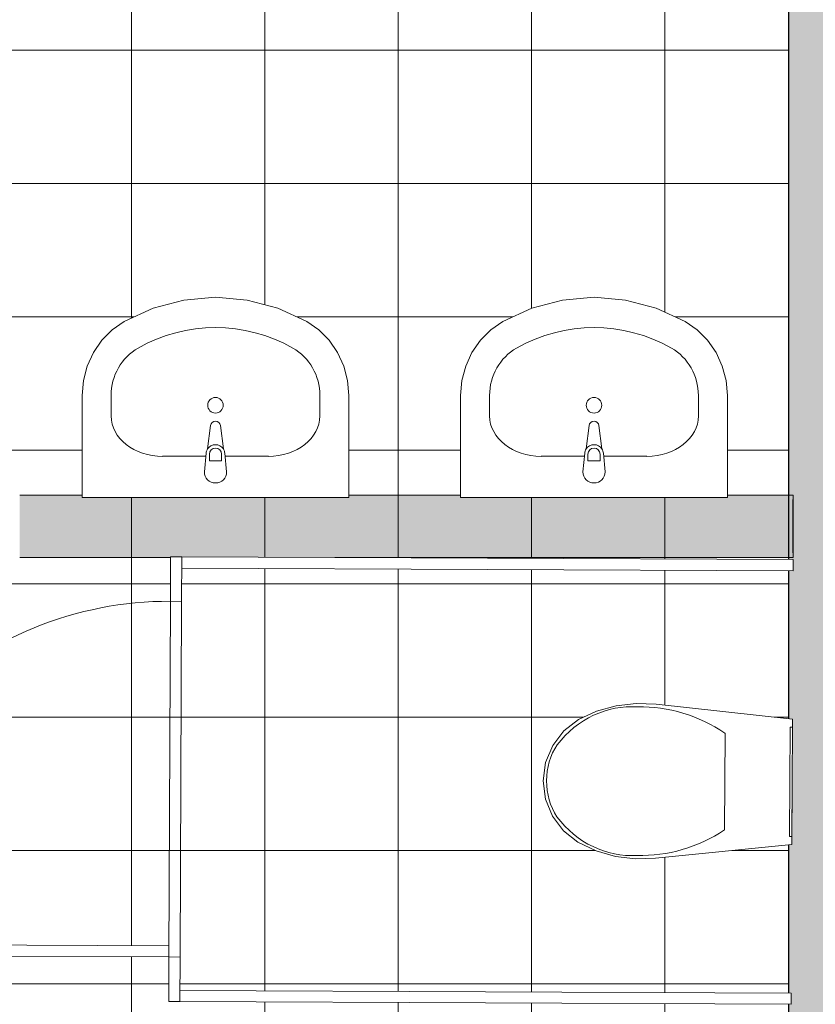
# Model space of a CAD drawing. Header units: millimetres. Extents: x 7523222 to 7571998, y 5751973 to 5786624.
# Tile 12 of 54: x 7549791 to 7551581, y 5761636 to 5763851. Entities that reach past the tile are written whole.
import ezdxf

# ---------------------------------------------------------------- set-up
doc = ezdxf.new("R2010")
doc.units = ezdxf.units.MM
doc.header["$MEASUREMENT"] = 0
doc.linetypes.add('Wipeout_Contour', pattern=[1000, 0, -1000])
for name, color, linetype in [('Nowe_2025-08-14 Strefy', 7, 'Continuous'), ('Nowe_220-A Ściany wewnętrzne', 7, 'Continuous'), ('Nowe_299-A Wymiary opisy PB', 7, 'Continuous'), ('Nowe_320-W Umeblowanie', 7, 'Continuous')]:
    doc.layers.add(name, color=color, linetype=linetype)
for name, color, linetype, lineweight, true_color in [('Nowe_2025-08-14 Strefy_Nr_pióra__102', 7, 'Continuous', 5, 0xcccccc), ('Nowe_299-A Wymiary opisy PB_Nr_pióra__45', 7, 'Continuous', 15, 0x40a5ff), ('Nowe_299-A Wymiary opisy PB_Nr_pióra__85', 7, 'Continuous', 13, 0x80c2ff)]:
    doc.layers.add(name, color=color, linetype=linetype, lineweight=lineweight, true_color=true_color)
for name, color, linetype, lineweight in [('Nowe_220-A Ściany wewnętrzne_Nr_pióra__21', 7, 'Continuous', 25), ('Nowe_220-A Ściany wewnętrzne_Nr_pióra__27', 7, 'Continuous', 25), ('Nowe_220-A Ściany wewnętrzne_Nr_pióra__47', 7, 'Continuous', 15), ('Nowe_299-A Wymiary opisy PB_Nr_pióra__6', 5, 'Continuous', 13), ('Nowe_320-W Umeblowanie_Nr_pióra__2', 8, 'Continuous', 13), ('Nowe_Metryczki pomieszczeń Archicada_Nr_pióra__6', 5, 'Continuous', 13)]:
    doc.layers.add(name, color=color, linetype=linetype, lineweight=lineweight)
doc.styles.add('STYL_AUTOMATYCZNY_1', font='arial.ttf')
doc.styles.add('STYL_AUTOMATYCZNY_2', font='arial.ttf')
doc.dimstyles.new('STYL_AUTOMATYCZNY__1', dxfattribs={"dimtxt": 200, "dimasz": 95, "dimexe": 0.18, "dimexo": 0.0625, "dimgap": 0, "dimtad": 1, "dimdec": 1, "dimlfac": 0.1, "dimzin": 0, "dimdsep": 46, "dimtxsty": 'STYL_AUTOMATYCZNY_2', "dimblk": 'ARROWHEAD_2', "dimblk1": 'ARROWHEAD_2', "dimblk2": 'ARROWHEAD_2', "dimcen": 0.09, "dimclrd": 256, "dimclre": 256, "dimclrt": 5, "dimadec": 1, "dimazin": 0, "dimtfac": 1, "dimtdec": 4, "dimtmove": 0, "dimatfit": 3, "dimfxl": 0, "dimtolj": 1, "dimtzin": 0, "dimarcsym": 0})
doc.dimstyles.new('STYL_AUTOMATYCZNY__2', dxfattribs={"dimtxt": 200, "dimasz": 95, "dimexe": 0.18, "dimexo": 0.0625, "dimgap": 0, "dimtad": 1, "dimtih": 1, "dimtoh": 1, "dimdec": 1, "dimlfac": 0.1, "dimzin": 0, "dimdsep": 46, "dimtxsty": 'STYL_AUTOMATYCZNY_2', "dimblk": 'ARROWHEAD_2', "dimblk1": 'ARROWHEAD_2', "dimblk2": 'ARROWHEAD_2', "dimcen": 0.09, "dimclrd": 256, "dimclre": 256, "dimclrt": 5, "dimadec": 1, "dimazin": 0, "dimtfac": 1, "dimtdec": 4, "dimtmove": 0, "dimatfit": 3, "dimfxl": 0, "dimtolj": 1, "dimtzin": 0, "dimarcsym": 0})
doc.dimstyles.new('STYL_AUTOMATYCZNY__3', dxfattribs={"dimtxt": 200, "dimasz": 95, "dimexe": 0.18, "dimexo": 0.0625, "dimgap": 0, "dimtad": 1, "dimtih": 1, "dimtoh": 1, "dimdec": 1, "dimlfac": 0.1, "dimzin": 0, "dimdsep": 46, "dimtxsty": 'STYL_AUTOMATYCZNY_2', "dimblk": 'ARROWHEAD_2', "dimblk1": 'ARROWHEAD_2', "dimblk2": 'ARROWHEAD_2', "dimcen": 0.09, "dimclrd": 256, "dimclre": 256, "dimclrt": 5, "dimadec": 1, "dimazin": 0, "dimtfac": 1, "dimtdec": 4, "dimtmove": 2, "dimatfit": 3, "dimfxl": 0, "dimtolj": 1, "dimtzin": 0, "dimarcsym": 0})

# ---------------------------------------------------------------- blocks, each defined once
blk = doc.blocks.new('WC męskie__4', base_point=(7550577.7, 5764251.5))
at = {"color": 254, "linetype": 'Wipeout_Contour', "lineweight": 0, "ltscale": 37992665.38777174}
blk.add_wipeout([(7548791.1, 5765041.4), (7548791.1, 5760635.6), (7551520.5, 5760635.6), (7551520.5, 5765041.4)], dxfattribs=at).dxf.layer = 'Nowe_2025-08-14 Strefy'
at = {"layer": 'Nowe_2025-08-14 Strefy_Nr_pióra__102', "linetype": 'Continuous', "lineweight": 5, "true_color": 0xcccccc}
h = blk.add_hatch(dxfattribs=at)
h.set_pattern_fill('Siatka_30x30', color=254, style=0, pattern_type=2)
h.set_pattern_definition([(0, (6982742.06, 5361781.85), (0, 300), []), (90, (6982742.06, 5361781.85), (-300, 0), [])])
h.paths.add_polyline_path([(7548791.1, 5765041.4), (7548791.1, 5760635.6), (7551520.5, 5760635.6), (7551520.5, 5765041.4)])
at = {"layer": 'Nowe_Metryczki pomieszczeń Archicada_Nr_pióra__6', "color": 5, "lineweight": 13, "attachment_point": 1}
for s, insert, char_height, style in [('\\A1;{\\pql;\\pt0,600;\\fArial|b1|i0|c238|p0;\\W1.000000;WC męskie\\fArial|b1|i0|c238|p0;\\W1.000000;\\A1{\\H.66x;\\S^  ;}\\fArial|b1|i0|c238|p0;\\W1.000000;\\fArial|b1|i0|c238|p0;\\W1.000000;\\A1{\\H.66x;\\S^  ;}}', (7549846, 5764598.7), 200, 'STYL_AUTOMATYCZNY_1'), ('\\A1;{\\pql;\\pt0,4600;\\fArial|b0|i0|c238|p0;\\W1.000000;12\\fArial|b0|i0|c238|p0;\\W1.000000;\\A1{\\H.66x;\\S^  ;}\\fArial|b0|i0|c238|p0;\\W1.000000; m\\fArial|b0|i0|c238|p0;\\W1.000000;\\A1{\\H.66x;\\S2^  ;}}', (7549946, 5764257.3), 300, 'STYL_AUTOMATYCZNY_2')]:
    blk.add_mtext(s, dxfattribs=dict(at, insert=insert, char_height=char_height, style=style))
blk = doc.blocks.new('Ściana_2', base_point=(7551530.5, 5762641.3))
at = {"layer": 'Nowe_220-A Ściany wewnętrzne', "linetype": 'Continuous', "lineweight": 0, "true_color": 0x000000}
for points in [[(7549791.1, 5762771.3), (7551530.5, 5762771.3), (7551530.5, 5762781.3), (7549791.1, 5762781.3)], [(7549791.1, 5762771.3), (7549791.1, 5762666.3), (7549791.1, 5762651.3), (7551530.5, 5762651.3), (7551530.5, 5762771.3)], [(7549791.1, 5762651.3), (7549791.1, 5762641.3), (7551530.5, 5762641.3), (7551530.5, 5762651.3)]]:
    blk.add_hatch(color=18, dxfattribs=at).paths.add_polyline_path(points)
at = {"layer": 'Nowe_220-A Ściany wewnętrzne_Nr_pióra__27', "color": 7, "linetype": 'Continuous', "lineweight": 25, "flags": 128}
blk.add_lwpolyline([(7551530.5, 5762651.3), (7551530.5, 5762771.3)], dxfattribs=at)
at = {"layer": 'Nowe_220-A Ściany wewnętrzne_Nr_pióra__47', "color": 7, "linetype": 'Continuous', "lineweight": 15, "flags": 128}
for points in [[(7551530.5, 5762781.3), (7549791.1, 5762781.3)], [(7551530.5, 5762771.3), (7551530.5, 5762781.3)], [(7549791.1, 5762641.3), (7551530.5, 5762641.3)], [(7551530.5, 5762641.3), (7551530.5, 5762651.3)]]:
    blk.add_lwpolyline(points, dxfattribs=at)
blk = doc.blocks.new('Ściana_3', base_point=(7551640.5, 5779142.3))
at = {"layer": 'Nowe_220-A Ściany wewnętrzne', "linetype": 'Continuous', "lineweight": 0, "true_color": 0x000000}
blk.add_hatch(color=18, dxfattribs=at).paths.add_polyline_path([(7551520.5, 5760542.3), (7551760.5, 5760542.3), (7551760.5, 5773355.3), (7551520.5, 5773355.3)])
at = {"layer": 'Nowe_220-A Ściany wewnętrzne_Nr_pióra__21', "color": 7, "linetype": 'Continuous', "lineweight": 25, "flags": 128}
blk.add_lwpolyline([(7551520.5, 5765041.4), (7551520.5, 5760542.3)], dxfattribs=at)
blk = doc.blocks.new('Kabina Sanitariatu 27[12]', base_point=(7550126.1, 5761642.4))
at = {"color": 254, "linetype": 'Wipeout_Contour', "lineweight": 0, "ltscale": 37992025.92769197}
blk.add_wipeout([(7550130.5, 5762642.4), (7550130.1, 5762542.4), (7550155.1, 5762542.3), (7550155.5, 5762642.3)], dxfattribs=at).dxf.layer = 'Nowe_320-W Umeblowanie'
at = {"color": 254, "linetype": 'Wipeout_Contour', "lineweight": 0, "ltscale": 180471673.3713705}
blk.add_wipeout([(7551130.8, 5761968.6), (7551175.7, 5761962.9), (7551221, 5761964.3), (7551527.7, 5761995.3), (7551528.9, 5762277.2), (7551222.5, 5762311), (7551177.3, 5762312.7), (7551132.3, 5762307.4), (7551088.7, 5762295.2), (7551047.6, 5762276.4), (7551014.9, 5762250.9), (7550989.8, 5762218), (7550973.9, 5762179.8), (7550968.3, 5762138.7), (7550973.6, 5762097.7), (7550989.1, 5762059.3), (7551013.9, 5762026.1), (7551046.4, 5762000.4), (7551087.4, 5761981.2)], dxfattribs=at).dxf.layer = 'Nowe_320-W Umeblowanie'
at = {"color": 254, "linetype": 'Wipeout_Contour', "lineweight": 0, "ltscale": 37989829.32156636}
blk.add_wipeout([(7550126.6, 5761742.4), (7550126.1, 5761642.4), (7550151.1, 5761642.3), (7550151.6, 5761742.3)], dxfattribs=at).dxf.layer = 'Nowe_320-W Umeblowanie'
at = {"layer": 'Nowe_320-W Umeblowanie_Nr_pióra__2', "color": 8, "linetype": 'Continuous', "lineweight": 13}
for p, q in [((7550151.6, 5761742.3), (7550155.1, 5762542.3)), ((7551377.4, 5762245.9), (7551376.9, 5762136.9)), ((7551376.9, 5762136.9), (7551376.4, 5762028))]:
    blk.add_line(p, q, dxfattribs=at)
at = {"layer": 'Nowe_320-W Umeblowanie_Nr_pióra__2', "color": 8, "linetype": 'Continuous', "lineweight": 13, "flags": 128}
for points in [[(7550130.5, 5762642.4), (7550155.5, 5762642.3), (7550155.1, 5762542.3), (7550130.1, 5762542.4)], [(7551130.8, 5761968.6), (7551087.4, 5761981.2), (7551046.4, 5762000.4), (7551013.9, 5762026.1), (7550989.1, 5762059.3), (7550973.6, 5762097.7), (7550968.3, 5762138.7), (7550973.9, 5762179.8), (7550989.8, 5762218), (7551014.9, 5762250.9), (7551047.6, 5762276.4), (7551088.7, 5762295.2), (7551132.3, 5762307.4), (7551177.3, 5762312.7), (7551222.5, 5762311), (7551528.9, 5762277.2), (7551527.7, 5761995.3), (7551221, 5761964.3), (7551175.7, 5761962.9)], [(7550126.6, 5761742.4), (7550151.6, 5761742.3), (7550151.1, 5761642.3), (7550126.1, 5761642.4)]]:
    blk.add_lwpolyline(points, close=True, dxfattribs=at)
at = {"layer": 'Nowe_320-W Umeblowanie_Nr_pióra__2', "color": 8, "linetype": 'Continuous', "lineweight": 13}
for centre, major_axis, start_param, end_param in [((7551167.2, 5762048.4), (1.1, 256.9), 6.227458, 7.128046), ((7551187.7, 5761879.7), (1.9, 425.2), 5.753783, 6.306803), ((7551097.2, 5762137.4), (0.6, 138.5), 0.938292, 1.564935), ((7551097.2, 5762139), (0.6, 138.5), 1.576657, 2.203301), ((7551168, 5762227.3), (1.1, 256.9), 2.296735, 3.197324), ((7551190, 5762395.9), (1.9, 425.2), 3.117977, 3.670997)]:
    blk.add_ellipse(centre, major_axis=major_axis, ratio=0.875546, start_param=start_param, end_param=end_param, dxfattribs=at)
at = {"color": 254, "linetype": 'Wipeout_Contour', "lineweight": 0, "ltscale": 37994335.82417633}
blk.add_wipeout([(7551530.5, 5762636.3), (7550155.5, 5762642.3), (7550155.4, 5762617.3), (7551530.4, 5762611.3)], dxfattribs=at).dxf.layer = 'Nowe_320-W Umeblowanie'
at = {"color": 254, "linetype": 'Wipeout_Contour', "lineweight": 0, "ltscale": 37995316.93550659}
blk.add_wipeout([(7551528.9, 5762259.3), (7551523.9, 5762259.3), (7551522.8, 5762013.3), (7551527.8, 5762013.3)], dxfattribs=at).dxf.layer = 'Nowe_320-W Umeblowanie'
at = {"color": 254, "linetype": 'Wipeout_Contour', "lineweight": 0, "ltscale": 37988674.60130264}
blk.add_wipeout([(7550126.6, 5761742.4), (7550126.7, 5761767.4), (7549326.7, 5761770.9), (7549326.6, 5761745.9)], dxfattribs=at).dxf.layer = 'Nowe_320-W Umeblowanie'
at = {"color": 254, "linetype": 'Wipeout_Contour', "lineweight": 0, "ltscale": 37991956.30648185}
blk.add_wipeout([(7551526.2, 5761661.3), (7550151.3, 5761667.3), (7550151.1, 5761642.3), (7551526.1, 5761636.3)], dxfattribs=at).dxf.layer = 'Nowe_320-W Umeblowanie'
at = {"layer": 'Nowe_320-W Umeblowanie_Nr_pióra__2', "color": 8, "linetype": 'Continuous', "lineweight": 13}
blk.add_line((7550126.6, 5761742.4), (7550130.1, 5762542.4), dxfattribs=at)
at = {"layer": 'Nowe_320-W Umeblowanie_Nr_pióra__2', "color": 8, "linetype": 'Continuous', "lineweight": 13, "flags": 128}
for points in [[(7551530.5, 5762636.3), (7551530.4, 5762611.3), (7550155.4, 5762617.3), (7550155.5, 5762642.3)], [(7551528.9, 5762259.3), (7551527.8, 5762013.3), (7551522.8, 5762013.3), (7551523.9, 5762259.3)], [(7550126.6, 5761742.4), (7549326.6, 5761745.9), (7549326.7, 5761770.9), (7550126.7, 5761767.4)], [(7551526.2, 5761661.3), (7551526.1, 5761636.3), (7550151.1, 5761642.3), (7550151.3, 5761667.3)]]:
    blk.add_lwpolyline(points, close=True, dxfattribs=at)
at = {"layer": 'Nowe_320-W Umeblowanie_Nr_pióra__2', "color": 8, "linetype": 'Continuous', "lineweight": 13}
blk.add_arc((7550126.6, 5761742.4), 800, 89.7486, 179.7486, dxfattribs=at)
blk = doc.blocks.new('Umywalka 27[35]', base_point=(7550231.4, 5762776.3))
at = {"color": 254, "linetype": 'Wipeout_Contour', "lineweight": 0, "ltscale": 199466006.5397902}
blk.add_wipeout([(7549931.4, 5762776.3), (7550531.4, 5762776.3), (7550531.4, 5763005.4), (7550528.5, 5763039.1), (7550519.9, 5763071.7), (7550505.9, 5763102.2), (7550486.9, 5763129.7), (7550463.6, 5763153.1), (7550436.6, 5763171.9), (7550371.4, 5763201.8), (7550302.4, 5763220.1), (7550231.4, 5763226.3), (7550160.5, 5763220.1), (7550091.4, 5763201.8), (7550026.3, 5763171.9), (7549999.3, 5763153.1), (7549975.9, 5763129.7), (7549956.9, 5763102.2), (7549942.9, 5763071.7), (7549934.3, 5763039.1), (7549931.4, 5763005.4)], dxfattribs=at).dxf.layer = 'Nowe_320-W Umeblowanie'
at = {"layer": 'Nowe_320-W Umeblowanie_Nr_pióra__2', "color": 8, "linetype": 'Continuous', "lineweight": 13}
for p, q in [((7549996.6, 5762959.5), (7549996.6, 5763005.4)), ((7550466.2, 5762959.5), (7550466.2, 5763005.4)), ((7550350.3, 5762868.6), (7550112.6, 5762868.6))]:
    blk.add_line(p, q, dxfattribs=at)
at = {"layer": 'Nowe_320-W Umeblowanie_Nr_pióra__2', "color": 8, "linetype": 'Continuous', "lineweight": 13, "flags": 128}
blk.add_lwpolyline([(7549931.4, 5762776.3), (7549931.4, 5763005.4), (7549934.3, 5763039.1), (7549942.9, 5763071.7), (7549956.9, 5763102.2), (7549975.9, 5763129.7), (7549999.3, 5763153.1), (7550026.3, 5763171.9), (7550091.4, 5763201.8), (7550160.5, 5763220.1), (7550231.4, 5763226.3), (7550302.4, 5763220.1), (7550371.4, 5763201.8), (7550436.6, 5763171.9), (7550463.6, 5763153.1), (7550486.9, 5763129.7), (7550505.9, 5763102.2), (7550519.9, 5763071.7), (7550528.5, 5763039.1), (7550531.4, 5763005.4), (7550531.4, 5762776.3)], close=True, dxfattribs=at)
at = {"layer": 'Nowe_320-W Umeblowanie_Nr_pióra__2', "color": 8, "linetype": 'Continuous', "lineweight": 13}
blk.add_circle((7550231.4, 5762983.4), 17.5, dxfattribs=at)
for centre, major_axis, ratio, start_param, end_param in [((7550231.4, 5762776.3), (0, 381.8), 0.956522, 5.78621, 6.78016), ((7550112.6, 5763005.4), (0, 121.2), 0.956522, 0.496975, 1.570796), ((7550350.3, 5763005.4), (0, 121.2), 0.956522, 4.712389, 5.78621), ((7550112.7, 5762959.5), (116.1, 0), 0.783646, 3.141593, 4.712389), ((7550350.1, 5762959.5), (116.1, 0), 0.783646, 4.712389, 6.283185)]:
    blk.add_ellipse(centre, major_axis=major_axis, ratio=ratio, start_param=start_param, end_param=end_param, dxfattribs=at)
at = {"color": 254, "linetype": 'Wipeout_Contour', "lineweight": 0, "ltscale": 208961560.6256756}
blk.add_wipeout([(7550206.4, 5762833.6), (7550206.4, 5762833.6), (7550213.8, 5762815.9), (7550231.4, 5762808.6), (7550249.1, 5762815.9), (7550256.4, 5762833.6), (7550256.4, 5762833.6), (7550252.4, 5762875.5), (7550252.4, 5762875.5), (7550249.2, 5762885.1), (7550249.2, 5762885.1), (7550242.5, 5762938), (7550242.5, 5762938), (7550238.8, 5762945), (7550231.4, 5762947.8), (7550224, 5762945), (7550220.3, 5762938), (7550220.3, 5762938), (7550213.7, 5762885.1), (7550213.7, 5762885.1), (7550210.4, 5762875.5), (7550210.4, 5762875.5)], dxfattribs=at).dxf.layer = 'Nowe_320-W Umeblowanie'
at = {"layer": 'Nowe_320-W Umeblowanie_Nr_pióra__2', "color": 8, "linetype": 'Continuous', "lineweight": 13}
for p, q in [((7550217.8, 5762873.4), (7550217.8, 5762858.5)), ((7550245, 5762858.5), (7550245, 5762873.4)), ((7550217.8, 5762858.5), (7550245, 5762858.5))]:
    blk.add_line(p, q, dxfattribs=at)
at = {"layer": 'Nowe_320-W Umeblowanie_Nr_pióra__2', "color": 8, "linetype": 'Continuous', "lineweight": 13, "flags": 128}
blk.add_lwpolyline([(7550206.4, 5762833.6), (7550210.4, 5762875.5, -0.12102), (7550213.7, 5762885.1), (7550220.3, 5762938, -0.882566), (7550242.5, 5762938), (7550249.2, 5762885.1, -0.12102), (7550252.4, 5762875.5), (7550256.4, 5762833.6, -1)], format="xyb", close=True, dxfattribs=at)
at = {"layer": 'Nowe_320-W Umeblowanie_Nr_pióra__2', "color": 8, "linetype": 'Continuous', "lineweight": 13}
for centre, radius, start, end in [((7550231.4, 5762873.6), 21.1, 32.771, 147.229), ((7550231.4, 5762873.4), 13.6, 0, 180)]:
    blk.add_arc(centre, radius, start, end, dxfattribs=at)
blk = doc.blocks.new('Umywalka 27[36]', base_point=(7551082.8, 5762776.3))
at = {"color": 254, "linetype": 'Wipeout_Contour', "lineweight": 0, "ltscale": 199480218.3284923}
blk.add_wipeout([(7550782.8, 5762776.3), (7551382.8, 5762776.3), (7551382.8, 5763005.4), (7551379.9, 5763039.1), (7551371.3, 5763071.7), (7551357.3, 5763102.2), (7551338.3, 5763129.7), (7551314.9, 5763153.1), (7551288, 5763171.9), (7551222.8, 5763201.8), (7551153.7, 5763220.1), (7551082.8, 5763226.3), (7551011.8, 5763220.1), (7550942.8, 5763201.8), (7550877.6, 5763171.9), (7550850.6, 5763153.1), (7550827.3, 5763129.7), (7550808.3, 5763102.2), (7550794.3, 5763071.7), (7550785.7, 5763039.1), (7550782.8, 5763005.4)], dxfattribs=at).dxf.layer = 'Nowe_320-W Umeblowanie'
at = {"layer": 'Nowe_320-W Umeblowanie_Nr_pióra__2', "color": 8, "linetype": 'Continuous', "lineweight": 13}
for p, q in [((7550848, 5762959.5), (7550848, 5763005.4)), ((7551317.6, 5762959.5), (7551317.6, 5763005.4)), ((7551201.6, 5762868.6), (7550964, 5762868.6))]:
    blk.add_line(p, q, dxfattribs=at)
at = {"layer": 'Nowe_320-W Umeblowanie_Nr_pióra__2', "color": 8, "linetype": 'Continuous', "lineweight": 13, "flags": 128}
blk.add_lwpolyline([(7550782.8, 5762776.3), (7550782.8, 5763005.4), (7550785.7, 5763039.1), (7550794.3, 5763071.7), (7550808.3, 5763102.2), (7550827.3, 5763129.7), (7550850.6, 5763153.1), (7550877.6, 5763171.9), (7550942.8, 5763201.8), (7551011.8, 5763220.1), (7551082.8, 5763226.3), (7551153.7, 5763220.1), (7551222.8, 5763201.8), (7551288, 5763171.9), (7551314.9, 5763153.1), (7551338.3, 5763129.7), (7551357.3, 5763102.2), (7551371.3, 5763071.7), (7551379.9, 5763039.1), (7551382.8, 5763005.4), (7551382.8, 5762776.3)], close=True, dxfattribs=at)
at = {"layer": 'Nowe_320-W Umeblowanie_Nr_pióra__2', "color": 8, "linetype": 'Continuous', "lineweight": 13}
blk.add_circle((7551082.8, 5762983.4), 17.5, dxfattribs=at)
for centre, major_axis, ratio, start_param, end_param in [((7551082.8, 5762776.3), (0, 381.8), 0.956522, 5.78621, 6.78016), ((7550963.9, 5763005.4), (0, 121.2), 0.956522, 0.496975, 1.570796), ((7551201.6, 5763005.4), (0, 121.2), 0.956522, 4.712389, 5.78621), ((7550964.1, 5762959.5), (116.1, 0), 0.783646, 3.141593, 4.712389), ((7551201.5, 5762959.5), (116.1, 0), 0.783646, 4.712389, 6.283185)]:
    blk.add_ellipse(centre, major_axis=major_axis, ratio=ratio, start_param=start_param, end_param=end_param, dxfattribs=at)
at = {"color": 254, "linetype": 'Wipeout_Contour', "lineweight": 0, "ltscale": 208976449.367646}
blk.add_wipeout([(7551057.8, 5762833.6), (7551057.8, 5762833.6), (7551065.1, 5762815.9), (7551082.8, 5762808.6), (7551100.5, 5762815.9), (7551107.8, 5762833.6), (7551107.8, 5762833.6), (7551103.8, 5762875.5), (7551103.8, 5762875.5), (7551100.5, 5762885.1), (7551100.5, 5762885.1), (7551093.9, 5762938), (7551093.9, 5762938), (7551090.2, 5762945), (7551082.8, 5762947.8), (7551075.4, 5762945), (7551071.7, 5762938), (7551071.7, 5762938), (7551065.1, 5762885.1), (7551065.1, 5762885.1), (7551061.8, 5762875.5), (7551061.8, 5762875.5)], dxfattribs=at).dxf.layer = 'Nowe_320-W Umeblowanie'
at = {"layer": 'Nowe_320-W Umeblowanie_Nr_pióra__2', "color": 8, "linetype": 'Continuous', "lineweight": 13}
for p, q in [((7551069.2, 5762873.4), (7551069.2, 5762858.5)), ((7551096.4, 5762858.5), (7551096.4, 5762873.4)), ((7551069.2, 5762858.5), (7551096.4, 5762858.5))]:
    blk.add_line(p, q, dxfattribs=at)
at = {"layer": 'Nowe_320-W Umeblowanie_Nr_pióra__2', "color": 8, "linetype": 'Continuous', "lineweight": 13, "flags": 128}
blk.add_lwpolyline([(7551057.8, 5762833.6), (7551061.8, 5762875.5, -0.12102), (7551065.1, 5762885.1), (7551071.7, 5762938, -0.882566), (7551093.9, 5762938), (7551100.5, 5762885.1, -0.12102), (7551103.8, 5762875.5), (7551107.8, 5762833.6, -1)], format="xyb", close=True, dxfattribs=at)
at = {"layer": 'Nowe_320-W Umeblowanie_Nr_pióra__2', "color": 8, "linetype": 'Continuous', "lineweight": 13}
for centre, radius, start, end in [((7551082.8, 5762873.6), 21.1, 32.771, 147.229), ((7551082.8, 5762873.4), 13.6, 0, 180)]:
    blk.add_arc(centre, radius, start, end, dxfattribs=at)
blk = doc.blocks.new('*D137', base_point=(6982742.1, 5361781.8))
at = {"layer": 'Nowe_299-A Wymiary opisy PB_Nr_pióra__45', "color": 161, "linetype": 'Continuous', "lineweight": 15, "true_color": 0x40a5ff}
for p, q in [((7558843.2, 5779071.7), (7558968.2, 5778999.5)), ((7558843.2, 5760671.7), (7558968.2, 5760599.5))]:
    blk.add_line(p, q, dxfattribs=at)
at = {"layer": 'Nowe_299-A Wymiary opisy PB_Nr_pióra__85', "color": 151, "linetype": 'Continuous', "lineweight": 13, "true_color": 0x80c2ff}
for p, q in [((7558999.4, 5779035.6), (7558811.9, 5779035.6)), ((7558905.7, 5760635.6), (7558905.7, 5779035.6)), ((7558999.4, 5760635.6), (7558811.9, 5760635.6))]:
    blk.add_line(p, q, dxfattribs=at)
at = {"layer": 'Nowe_299-A Wymiary opisy PB_Nr_pióra__6', "color": 5, "lineweight": 13, "insert": (7558865.7, 5769492.4), "char_height": 200, "attachment_point": 7, "rotation": 90, "style": 'STYL_AUTOMATYCZNY_2'}
blk.add_mtext('\\A1;{\\pql;\\fArial|b0|i0|c238|p0;\\W1.000000;1\xa0840}', dxfattribs=at)
blk = doc.blocks.new('ARROWHEAD_2')
at = {"color": 0, "linetype": 'Continuous', "lineweight": 0}
for p, q in [((-0.378, -0.655), (0.378, 0.655)), ((0, 0), (-1, 0))]:
    blk.add_line(p, q, dxfattribs=at)
blk = doc.blocks.new('*D139', base_point=(6982742.1, 5361781.8))
at = {"layer": 'Nowe_299-A Wymiary opisy PB_Nr_pióra__45', "color": 161, "linetype": 'Continuous', "lineweight": 15, "true_color": 0x40a5ff}
for p, q in [((7558375.2, 5763781.4), (7558500.2, 5763709.3)), ((7558375.2, 5760671.7), (7558500.2, 5760599.5))]:
    blk.add_line(p, q, dxfattribs=at)
at = {"layer": 'Nowe_299-A Wymiary opisy PB_Nr_pióra__85', "color": 151, "linetype": 'Continuous', "lineweight": 13, "true_color": 0x80c2ff}
for p, q in [((7558531.5, 5763745.4), (7558344, 5763745.4)), ((7558437.7, 5760635.6), (7558437.7, 5763745.4)), ((7558531.5, 5760635.6), (7558344, 5760635.6)), ((7558437.7, 5760574.5), (7558437.7, 5760635.6))]:
    blk.add_line(p, q, dxfattribs=at)
at = {"layer": 'Nowe_299-A Wymiary opisy PB_Nr_pióra__6', "color": 5, "lineweight": 13, "char_height": 200, "attachment_point": 7, "rotation": 90, "style": 'STYL_AUTOMATYCZNY_2'}
for s, insert in [('\\A1;{\\pql;\\fArial|b0|i0|c238|p0;\\W1.000000;14}', (7558397.7, 5763404.1)), ('\\A1;{\\pql;\\fArial|b0|i0|c238|p0;\\W1.000000;311}', (7558397.7, 5761819.3))]:
    blk.add_mtext(s, dxfattribs=dict(at, insert=insert))
blk = doc.blocks.new('*D175', base_point=(6982742.1, 5361781.8))
at = {"layer": 'Nowe_299-A Wymiary opisy PB_Nr_pióra__45', "color": 161, "linetype": 'Continuous', "lineweight": 15, "true_color": 0x40a5ff}
for p, q in [((7548830.2, 5759834.5), (7548758, 5759709.5)), ((7551554.9, 5759834.5), (7551482.7, 5759709.5))]:
    blk.add_line(p, q, dxfattribs=at)
at = {"layer": 'Nowe_299-A Wymiary opisy PB_Nr_pióra__85', "color": 151, "linetype": 'Continuous', "lineweight": 13, "true_color": 0x80c2ff}
for p, q in [((7548794.1, 5759678.3), (7548794.1, 5759865.8)), ((7551518.8, 5759678.3), (7551518.8, 5759865.8)), ((7548794.1, 5759772), (7551518.8, 5759772))]:
    blk.add_line(p, q, dxfattribs=at)
at = {"layer": 'Nowe_299-A Wymiary opisy PB_Nr_pióra__6', "color": 5, "lineweight": 13, "char_height": 200, "attachment_point": 7, "style": 'STYL_AUTOMATYCZNY_2'}
for s, insert in [('\\A1;{\\pql;\\fArial|b0|i0|c238|p0;\\W1.000000;272,5}', (7549813.3, 5759812)), ('\\A1;{\\pql;\\fArial|b0|i0|c238|p0;\\W1.000000;24}', (7551478.4, 5759814.9))]:
    blk.add_mtext(s, dxfattribs=dict(at, insert=insert))
blk = doc.blocks.new('*D176', base_point=(6982742.1, 5361781.8))
at = {"layer": 'Nowe_299-A Wymiary opisy PB_Nr_pióra__45', "color": 161, "linetype": 'Continuous', "lineweight": 15, "true_color": 0x40a5ff}
for p, q in [((7551554.9, 5759834.5), (7551482.7, 5759709.5)), ((7551794.8, 5759834.5), (7551722.6, 5759709.5))]:
    blk.add_line(p, q, dxfattribs=at)
at = {"layer": 'Nowe_299-A Wymiary opisy PB_Nr_pióra__85', "color": 151, "linetype": 'Continuous', "lineweight": 13, "true_color": 0x80c2ff}
for p, q in [((7551518.8, 5759678.3), (7551518.8, 5759865.8)), ((7551758.7, 5759678.3), (7551758.7, 5759865.8)), ((7551518.8, 5759772), (7551758.7, 5759772))]:
    blk.add_line(p, q, dxfattribs=at)
blk = doc.blocks.new('*D187', base_point=(6982742.1, 5361781.8))
at = {"layer": 'Nowe_299-A Wymiary opisy PB_Nr_pióra__45', "color": 161, "linetype": 'Continuous', "lineweight": 15, "true_color": 0x40a5ff}
for p, q in [((7535078, 5767801.6), (7535203, 5767729.5)), ((7535078, 5760571.7), (7535203, 5760499.5))]:
    blk.add_line(p, q, dxfattribs=at)
at = {"layer": 'Nowe_299-A Wymiary opisy PB_Nr_pióra__85', "color": 151, "linetype": 'Continuous', "lineweight": 13, "true_color": 0x80c2ff}
for p, q in [((7535234.3, 5767765.5), (7535046.8, 5767765.5)), ((7535140.5, 5760535.6), (7535140.5, 5767765.5)), ((7535234.3, 5760535.6), (7535046.8, 5760535.6)), ((7535140.5, 5760474.5), (7535140.5, 5760535.6))]:
    blk.add_line(p, q, dxfattribs=at)
at = {"layer": 'Nowe_299-A Wymiary opisy PB_Nr_pióra__6', "color": 5, "lineweight": 13, "insert": (7535100.5, 5763921.8), "char_height": 200, "attachment_point": 7, "rotation": 90, "style": 'STYL_AUTOMATYCZNY_2'}
blk.add_mtext('\\A1;{\\pql;\\fArial|b0|i0|c238|p0;\\W1.000000;723}', dxfattribs=at)
blk = doc.blocks.new('*D190', base_point=(6982742.1, 5361781.8))
at = {"layer": 'Nowe_299-A Wymiary opisy PB_Nr_pióra__45', "color": 161, "linetype": 'Continuous', "lineweight": 15, "true_color": 0x40a5ff}
for p, q in [((7535616.7, 5779409.5), (7535491.7, 5779481.7)), ((7535491.7, 5760261.7), (7535616.7, 5760189.5))]:
    blk.add_line(p, q, dxfattribs=at)
at = {"layer": 'Nowe_299-A Wymiary opisy PB_Nr_pióra__85', "color": 151, "linetype": 'Continuous', "lineweight": 13, "true_color": 0x80c2ff}
for p, q in [((7535554.2, 5779445.6), (7535554.2, 5779506.7)), ((7535647.9, 5779445.6), (7535460.4, 5779445.6)), ((7535554.2, 5760225.6), (7535554.2, 5779445.6)), ((7535647.9, 5760225.6), (7535460.4, 5760225.6)), ((7535554.2, 5760164.5), (7535554.2, 5760225.6))]:
    blk.add_line(p, q, dxfattribs=at)
at = {"layer": 'Nowe_299-A Wymiary opisy PB_Nr_pióra__6', "color": 5, "lineweight": 13, "insert": (7535514.2, 5769492.4), "char_height": 200, "attachment_point": 7, "rotation": 90, "style": 'STYL_AUTOMATYCZNY_2'}
blk.add_mtext('\\A1;{\\pql;\\fArial|b0|i0|c238|p0;\\W1.000000;1\xa0922}', dxfattribs=at)
blk = doc.blocks.new('*D196', base_point=(6982742.1, 5361781.8))
at = {"layer": 'Nowe_299-A Wymiary opisy PB_Nr_pióra__45', "color": 161, "linetype": 'Continuous', "lineweight": 15, "true_color": 0x40a5ff}
for p, q in [((7545756.5, 5758606.2), (7545684.3, 5758481.2)), ((7551676.6, 5758606.2), (7551604.4, 5758481.2))]:
    blk.add_line(p, q, dxfattribs=at)
at = {"layer": 'Nowe_299-A Wymiary opisy PB_Nr_pióra__85', "color": 151, "linetype": 'Continuous', "lineweight": 13, "true_color": 0x80c2ff}
for p, q in [((7545720.4, 5758449.9), (7545720.4, 5758637.4)), ((7551640.5, 5758449.9), (7551640.5, 5758637.4)), ((7545720.4, 5758543.7), (7551640.5, 5758543.7))]:
    blk.add_line(p, q, dxfattribs=at)
at = {"layer": 'Nowe_299-A Wymiary opisy PB_Nr_pióra__6', "color": 5, "lineweight": 13, "insert": (7548451.6, 5758583.7), "char_height": 200, "attachment_point": 7, "style": 'STYL_AUTOMATYCZNY_2'}
blk.add_mtext('\\A1;{\\pql;\\fArial|b0|i0|c238|p0;\\W1.000000;592}', dxfattribs=at)
blk = doc.blocks.new('*D200', base_point=(6982742.1, 5361781.8))
at = {"layer": 'Nowe_299-A Wymiary opisy PB_Nr_pióra__45', "color": 161, "linetype": 'Continuous', "lineweight": 15, "true_color": 0x40a5ff}
for p, q in [((7536451, 5759030), (7536378.9, 5758905)), ((7557829.3, 5758905), (7557901.5, 5759030))]:
    blk.add_line(p, q, dxfattribs=at)
at = {"layer": 'Nowe_299-A Wymiary opisy PB_Nr_pióra__85', "color": 151, "linetype": 'Continuous', "lineweight": 13, "true_color": 0x80c2ff}
for p, q in [((7536414.9, 5758873.7), (7536414.9, 5759061.2)), ((7557865.4, 5758873.7), (7557865.4, 5759061.2)), ((7536353.8, 5758967.5), (7536414.9, 5758967.5)), ((7536414.9, 5758967.5), (7557865.4, 5758967.5)), ((7557865.4, 5758967.5), (7557926.5, 5758967.5))]:
    blk.add_line(p, q, dxfattribs=at)
at = {"layer": 'Nowe_299-A Wymiary opisy PB_Nr_pióra__6', "color": 5, "lineweight": 13, "insert": (7546797, 5759007.5), "char_height": 200, "attachment_point": 7, "style": 'STYL_AUTOMATYCZNY_2'}
blk.add_mtext('\\A1;{\\pql;\\fArial|b0|i0|c238|p0;\\W1.000000;2\xa0145}', dxfattribs=at)
blk = doc.blocks.new('*D202', base_point=(6982742.1, 5361781.8))
at = {"layer": 'Nowe_299-A Wymiary opisy PB_Nr_pióra__45', "color": 161, "linetype": 'Continuous', "lineweight": 15, "true_color": 0x40a5ff}
for p, q in [((7536861.2, 5759452.1), (7536789.1, 5759327.1)), ((7557491.5, 5759452.1), (7557419.3, 5759327.1))]:
    blk.add_line(p, q, dxfattribs=at)
at = {"layer": 'Nowe_299-A Wymiary opisy PB_Nr_pióra__85', "color": 151, "linetype": 'Continuous', "lineweight": 13, "true_color": 0x80c2ff}
for p, q in [((7536825.2, 5759295.9), (7536825.2, 5759483.4)), ((7557455.4, 5759295.9), (7557455.4, 5759483.4)), ((7536825.2, 5759389.6), (7557455.4, 5759389.6))]:
    blk.add_line(p, q, dxfattribs=at)
at = {"layer": 'Nowe_299-A Wymiary opisy PB_Nr_pióra__6', "color": 5, "lineweight": 13, "insert": (7546797.1, 5759429.6), "char_height": 200, "attachment_point": 7, "style": 'STYL_AUTOMATYCZNY_2'}
blk.add_mtext('\\A1;{\\pql;\\fArial|b0|i0|c238|p0;\\W1.000000;2\xa0063}', dxfattribs=at)

msp = doc.modelspace()

# ---------------------------------------------------------------- linework, layer by layer
at = {"layer": 'Nowe_2025-08-14 Strefy_Nr_pióra__102', "color": 254, "linetype": 'Continuous', "lineweight": 5, "true_color": 0xcccccc, "flags": 128}
msp.add_lwpolyline([(7548791.07, 5765041.42), (7548791.07, 5760635.61), (7551520.51, 5760635.61), (7551520.51, 5765041.42)], close=True, dxfattribs=at)

# ---------------------------------------------------------------- next in the draw order: block references
at = {"layer": 'Nowe_2025-08-14 Strefy', "color": 5, "linetype": 'Continuous', "lineweight": 13}
msp.add_blockref('WC męskie__4', (7550577.75, 5764251.54), dxfattribs=at)

# ---------------------------------------------------------------- next in the draw order: block references
at = {"layer": 'Nowe_220-A Ściany wewnętrzne', "color": 7, "lineweight": 25}
msp.add_blockref('Ściana_2', (7551530.52, 5762641.27), dxfattribs=at)

# ---------------------------------------------------------------- next in the draw order: block references
msp.add_blockref('Ściana_3', (7551640.51, 5779142.29), dxfattribs=at)
at = {"layer": 'Nowe_320-W Umeblowanie', "color": 8, "linetype": 'Continuous', "lineweight": 13}
for name, p in [('Umywalka 27[35]', (7550231.43, 5762776.27)), ('Umywalka 27[36]', (7551082.78, 5762776.27))]:
    msp.add_blockref(name, p, dxfattribs=at)

# ---------------------------------------------------------------- next in the draw order: block references
msp.add_blockref('Kabina Sanitariatu 27[12]', (7550126.14, 5761642.42), dxfattribs=at)

# ---------------------------------------------------------------- next in the draw order: dimensions: what is measured, and where the dimension line sits
at = {"layer": 'Nowe_299-A Wymiary opisy PB', "color": 151, "linetype": 'Continuous', "lineweight": 13, "true_color": 0x80c2ff}
for base, p1, p2, dimstyle, picture, middle in [((7551640.51, 5758543.68), (7545720.42, 5781536.1), (7551640.51, 5781536.1), 'STYL_AUTOMATYCZNY__2', '*D196', (7548679.95, 5758683.68)), ((7557865.37, 5758967.47), (7536414.95, 5779445.61), (7557865.37, 5779445.61), 'STYL_AUTOMATYCZNY__2', '*D200', (7547140.05, 5759107.47)), ((7557455.37, 5759389.63), (7536825.16, 5779035.61), (7557455.37, 5779035.61), 'STYL_AUTOMATYCZNY__2', '*D202', (7547140.16, 5759529.63)), ((7551518.83, 5759772.02), (7548794.07, 5762865.92), (7551518.83, 5769842.29), 'STYL_AUTOMATYCZNY__2', '*D175', (7550148.28, 5759912.02)), ((7551758.71, 5759772.02), (7551518.83, 5769842.29), (7551758.71, 5769842.29), 'STYL_AUTOMATYCZNY__3', '*D176', (7551630.56, 5759914.88))]:
    dim = msp.add_linear_dim(base=base, p1=p1, p2=p2, dimstyle=dimstyle, dxfattribs=at)
    dim.commit()
    dim.dimension.update_dxf_attribs({"geometry": picture, "text_midpoint": middle, "dimtype": 160})
for base, p1, p2, picture, middle in [((7535554.2, 5779445.61), (7557865.37, 5760225.61), (7557865.37, 5779445.61), '*D190', (7535414.2, 5769835.5)), ((7558905.69, 5779035.61), (7547139.8, 5760635.61), (7547139.81, 5779035.61), '*D137', (7558765.69, 5769835.5)), ((7535140.5, 5767765.54), (7571131, 5760535.61), (7571131, 5767765.54), '*D187', (7535000.5, 5764150.06)), ((7558437.74, 5763745.36), (7547139.8, 5760635.61), (7554607.94, 5763745.36), '*D139', (7558297.74, 5762047.61))]:
    dim = msp.add_linear_dim(base=base, p1=p1, p2=p2, angle=90, dimstyle='STYL_AUTOMATYCZNY__1', dxfattribs=at)
    dim.commit()
    dim.dimension.update_dxf_attribs({"geometry": picture, "text_midpoint": middle, "dimtype": 160, "text_rotation": 90})

doc.saveas('drawing.dxf')
